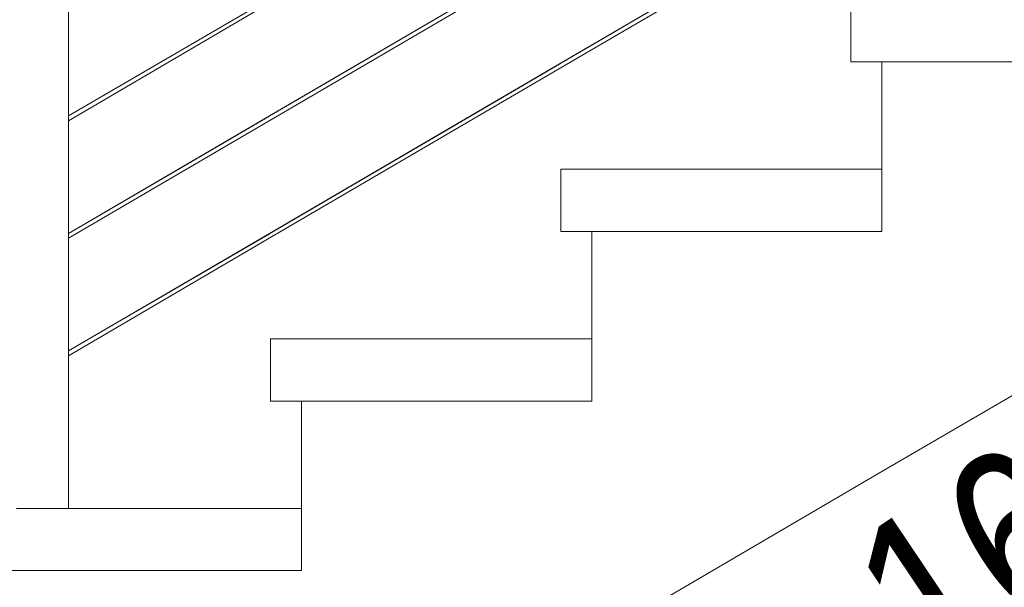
# Model space of a CAD drawing. Header units: millimetres. Extents: x -126680 to -83680, y 18016 to 39016.
# Tile 105 of 121: x -109391 to -108441, y 31691 to 32238. Entities that reach past the tile are written whole.
import ezdxf

# ---------------------------------------------------------------- set-up
doc = ezdxf.new("R2010")
doc.units = ezdxf.units.MM
doc.header["$MEASUREMENT"] = 0
doc.linetypes.add('Wipeout_Contour', pattern=[1000, 0, -1000])
doc.layers.add('Nowe_Konstrukcja - Schody', color=7, linetype='Continuous')
doc.layers.add('Nowe_Konstrukcja - Schody_Nr_pióra__101', color=250, linetype='Continuous', lineweight=13, true_color=0x333333)
doc.layers.add('Nowe_Konstrukcja - Schody_Nr_pióra__3', color=7, linetype='Continuous', lineweight=13)
doc.layers.add('Nowe_Tabelka_Nr_pióra__3', color=7, linetype='Continuous', lineweight=13)
doc.styles.add('STYL_AUTOMATYCZNY_2', font='arial.ttf', dxfattribs={"width": 0.8})

msp = doc.modelspace()

# ---------------------------------------------------------------- wipeouts: each hides what was drawn before it
at = {"color": 254, "linetype": 'Wipeout_Contour', "lineweight": 0, "ltscale": 456084.714836}
msp.add_wipeout([(-109393.98, 31766.83), (-109343.98, 31766.83), (-109343.98, 32701.89), (-109393.98, 32701.89)], dxfattribs=at).dxf.layer = 'Nowe_Konstrukcja - Schody'
at = {"color": 254, "linetype": 'Wipeout_Contour', "lineweight": 0, "ltscale": 682449.442034}
msp.add_wipeout([(-109398.98, 31706.83), (-109398.98, 31543.19), (-109398.98, 31532.8), (-109209.69, 31422.17), (-109118.98, 31475.18), (-109118.98, 31706.83)], dxfattribs=at).dxf.layer = 'Nowe_Konstrukcja - Schody'

# ---------------------------------------------------------------- next in the draw order: linework, layer by layer
at = {"layer": 'Nowe_Konstrukcja - Schody_Nr_pióra__101', "color": 250, "linetype": 'Continuous', "lineweight": 13, "true_color": 0x333333}
msp.add_line((-109393.98, 31766.83), (-109343.98, 31766.83), dxfattribs=at)

# ---------------------------------------------------------------- next in the draw order: wipeouts: each hides what was drawn before it
at = {"color": 254, "linetype": 'Wipeout_Contour', "lineweight": 0, "ltscale": 455318.586535}
msp.add_wipeout([(-109343.98, 31918.14), (-109343.98, 31916.5), (-109148.98, 32030.46), (-109149.69, 32031.69)], dxfattribs=at).dxf.layer = 'Nowe_Konstrukcja - Schody'

# ---------------------------------------------------------------- next in the draw order: wipeouts: each hides what was drawn before it
at = {"color": 254, "linetype": 'Wipeout_Contour', "lineweight": 0, "ltscale": 455315.611587}
msp.add_wipeout([(-109343.98, 31916.5), (-109343.98, 31914.87), (-109148.27, 32029.24), (-109148.98, 32030.46)], dxfattribs=at).dxf.layer = 'Nowe_Konstrukcja - Schody'

# ---------------------------------------------------------------- next in the draw order: wipeouts: each hides what was drawn before it
at = {"color": 254, "linetype": 'Wipeout_Contour', "lineweight": 0, "ltscale": 455313.509466}
msp.add_wipeout([(-109343.98, 31914.87), (-109343.98, 31914.19), (-109147.97, 32028.74), (-109148.27, 32029.24)], dxfattribs=at).dxf.layer = 'Nowe_Konstrukcja - Schody'

# ---------------------------------------------------------------- next in the draw order: wipeouts: each hides what was drawn before it
at = {"color": 254, "linetype": 'Wipeout_Contour', "lineweight": 0, "ltscale": 455320.691611}
msp.add_wipeout([(-109343.98, 31918.82), (-109343.98, 31918.14), (-109149.69, 32031.69), (-109149.99, 32032.19)], dxfattribs=at).dxf.layer = 'Nowe_Konstrukcja - Schody'

# ---------------------------------------------------------------- next in the draw order: wipeouts: each hides what was drawn before it
at = {"color": 254, "linetype": 'Wipeout_Contour', "lineweight": 0, "ltscale": 454564.186544}
msp.add_wipeout([(-109149.69, 32031.69), (-109148.98, 32030.46), (-108868.98, 32194.1), (-108869.69, 32195.32)], dxfattribs=at).dxf.layer = 'Nowe_Konstrukcja - Schody'
at = {"color": 254, "linetype": 'Wipeout_Contour', "lineweight": 0, "ltscale": 454265.650932}
msp.add_wipeout([(-109148.98, 31870.46), (-108838.98, 31870.46), (-108838.98, 31930.46), (-109148.98, 31930.46)], dxfattribs=at).dxf.layer = 'Nowe_Konstrukcja - Schody'

# ---------------------------------------------------------------- next in the draw order: linework, layer by layer
at = {"layer": 'Nowe_Konstrukcja - Schody_Nr_pióra__3', "color": 7, "linetype": 'Continuous', "lineweight": 13}
msp.add_line((-109148.98, 31870.46), (-109148.98, 31930.46), dxfattribs=at)

# ---------------------------------------------------------------- next in the draw order: wipeouts: each hides what was drawn before it
at = {"color": 254, "linetype": 'Wipeout_Contour', "lineweight": 0, "ltscale": 454560.068499}
msp.add_wipeout([(-109148.98, 32030.46), (-109148.27, 32029.24), (-108868.27, 32192.88), (-108868.98, 32194.1)], dxfattribs=at).dxf.layer = 'Nowe_Konstrukcja - Schody'
at = {"color": 254, "linetype": 'Wipeout_Contour', "lineweight": 0, "ltscale": 567631.135369}
msp.add_wipeout([(-109118.98, 31475.18), (-108838.98, 31638.81), (-108838.98, 31870.46), (-109118.98, 31870.46), (-109118.98, 31706.83)], dxfattribs=at).dxf.layer = 'Nowe_Konstrukcja - Schody'

# ---------------------------------------------------------------- next in the draw order: linework, layer by layer
at = {"layer": 'Nowe_Konstrukcja - Schody_Nr_pióra__3', "color": 7, "linetype": 'Continuous', "lineweight": 13}
for p, q in [((-109148.98, 31870.46), (-109118.98, 31870.46)), ((-109118.98, 31706.83), (-109118.98, 31870.46)), ((-109343.98, 31766.83), (-109118.98, 31766.83)), ((-109398.98, 31706.83), (-109118.98, 31706.83))]:
    msp.add_line(p, q, dxfattribs=at)

# ---------------------------------------------------------------- next in the draw order: wipeouts: each hides what was drawn before it
at = {"color": 254, "linetype": 'Wipeout_Contour', "lineweight": 0, "ltscale": 454557.156612}
msp.add_wipeout([(-109148.27, 32029.24), (-109147.97, 32028.74), (-108867.97, 32192.37), (-108868.27, 32192.88)], dxfattribs=at).dxf.layer = 'Nowe_Konstrukcja - Schody'

# ---------------------------------------------------------------- next in the draw order: wipeouts: each hides what was drawn before it
at = {"color": 254, "linetype": 'Wipeout_Contour', "lineweight": 0, "ltscale": 454567.098452}
msp.add_wipeout([(-109149.99, 32032.19), (-109149.69, 32031.69), (-108869.69, 32195.32), (-108869.99, 32195.83)], dxfattribs=at).dxf.layer = 'Nowe_Konstrukcja - Schody'

# ---------------------------------------------------------------- next in the draw order: wipeouts: each hides what was drawn before it
at = {"color": 254, "linetype": 'Wipeout_Contour', "lineweight": 0, "ltscale": 453675.781431}
msp.add_wipeout([(-108869.69, 32195.32), (-108868.98, 32194.1), (-108588.98, 32357.74), (-108589.69, 32358.96)], dxfattribs=at).dxf.layer = 'Nowe_Konstrukcja - Schody'
at = {"color": 254, "linetype": 'Wipeout_Contour', "lineweight": 0, "ltscale": 455446.133707}
msp.add_wipeout([(-109343.98, 32031.47), (-109343.98, 32029.84), (-109148.98, 32143.8), (-109149.69, 32145.02)], dxfattribs=at).dxf.layer = 'Nowe_Konstrukcja - Schody'
at = {"color": 254, "linetype": 'Wipeout_Contour', "lineweight": 0, "ltscale": 453375.58928}
msp.add_wipeout([(-108868.98, 32034.1), (-108558.98, 32034.1), (-108558.98, 32094.1), (-108868.98, 32094.1)], dxfattribs=at).dxf.layer = 'Nowe_Konstrukcja - Schody'

# ---------------------------------------------------------------- next in the draw order: linework, layer by layer
at = {"layer": 'Nowe_Konstrukcja - Schody_Nr_pióra__3', "color": 7, "linetype": 'Continuous', "lineweight": 13}
msp.add_line((-108868.98, 32034.1), (-108868.98, 32094.1), dxfattribs=at)

# ---------------------------------------------------------------- next in the draw order: wipeouts: each hides what was drawn before it
at = {"color": 254, "linetype": 'Wipeout_Contour', "lineweight": 0, "ltscale": 453671.655323}
msp.add_wipeout([(-108868.98, 32194.1), (-108868.27, 32192.88), (-108588.27, 32356.52), (-108588.98, 32357.74)], dxfattribs=at).dxf.layer = 'Nowe_Konstrukcja - Schody'
at = {"color": 254, "linetype": 'Wipeout_Contour', "lineweight": 0, "ltscale": 455443.153902}
msp.add_wipeout([(-109343.98, 32029.84), (-109343.98, 32028.2), (-109148.27, 32142.58), (-109148.98, 32143.8)], dxfattribs=at).dxf.layer = 'Nowe_Konstrukcja - Schody'
at = {"color": 254, "linetype": 'Wipeout_Contour', "lineweight": 0, "ltscale": 566516.64072}
msp.add_wipeout([(-108838.98, 31638.81), (-108558.98, 31802.45), (-108558.98, 32034.1), (-108838.98, 32034.1), (-108838.98, 31870.46)], dxfattribs=at).dxf.layer = 'Nowe_Konstrukcja - Schody'

# ---------------------------------------------------------------- next in the draw order: linework, layer by layer
at = {"layer": 'Nowe_Konstrukcja - Schody_Nr_pióra__3', "color": 7, "linetype": 'Continuous', "lineweight": 13}
for p, q in [((-108868.98, 32034.1), (-108838.98, 32034.1)), ((-108838.98, 31870.46), (-108838.98, 32034.1)), ((-109148.98, 31930.46), (-108838.98, 31930.46)), ((-109118.98, 31870.46), (-108838.98, 31870.46))]:
    msp.add_line(p, q, dxfattribs=at)

# ---------------------------------------------------------------- next in the draw order: wipeouts: each hides what was drawn before it
at = {"color": 254, "linetype": 'Wipeout_Contour', "lineweight": 0, "ltscale": 453668.737735}
msp.add_wipeout([(-108868.27, 32192.88), (-108867.97, 32192.37), (-108587.97, 32356.01), (-108588.27, 32356.52)], dxfattribs=at).dxf.layer = 'Nowe_Konstrukcja - Schody'
at = {"color": 254, "linetype": 'Wipeout_Contour', "lineweight": 0, "ltscale": 455441.048344}
msp.add_wipeout([(-109343.98, 32028.2), (-109343.98, 32027.52), (-109147.97, 32142.07), (-109148.27, 32142.58)], dxfattribs=at).dxf.layer = 'Nowe_Konstrukcja - Schody'

# ---------------------------------------------------------------- next in the draw order: wipeouts: each hides what was drawn before it
at = {"color": 254, "linetype": 'Wipeout_Contour', "lineweight": 0, "ltscale": 453678.69904}
msp.add_wipeout([(-108869.99, 32195.83), (-108869.69, 32195.32), (-108589.69, 32358.96), (-108589.99, 32359.46)], dxfattribs=at).dxf.layer = 'Nowe_Konstrukcja - Schody'
at = {"color": 254, "linetype": 'Wipeout_Contour', "lineweight": 0, "ltscale": 455448.242219}
msp.add_wipeout([(-109343.98, 32032.15), (-109343.98, 32031.47), (-109149.69, 32145.02), (-109149.99, 32145.52)], dxfattribs=at).dxf.layer = 'Nowe_Konstrukcja - Schody'

# ---------------------------------------------------------------- next in the draw order: linework, layer by layer
at = {"layer": 'Nowe_Konstrukcja - Schody_Nr_pióra__101', "color": 250, "linetype": 'Continuous', "lineweight": 13, "true_color": 0x333333}
for p, q in [((-109343.98, 31918.82), (-109149.99, 32032.19)), ((-109343.98, 31914.19), (-109147.97, 32028.74))]:
    msp.add_line(p, q, dxfattribs=at)

# ---------------------------------------------------------------- next in the draw order: wipeouts: each hides what was drawn before it
at = {"color": 254, "linetype": 'Wipeout_Contour', "lineweight": 0, "ltscale": 454692.498685}
msp.add_wipeout([(-109149.69, 32145.02), (-109148.98, 32143.8), (-108868.98, 32307.43), (-108869.69, 32308.65)], dxfattribs=at).dxf.layer = 'Nowe_Konstrukcja - Schody'
at = {"color": 254, "linetype": 'Wipeout_Contour', "lineweight": 0, "ltscale": 452487.484559}
msp.add_wipeout([(-108588.98, 32197.73), (-108278.98, 32197.73), (-108278.98, 32257.73), (-108588.98, 32257.73)], dxfattribs=at).dxf.layer = 'Nowe_Konstrukcja - Schody'

# ---------------------------------------------------------------- next in the draw order: linework, layer by layer
at = {"layer": 'Nowe_Konstrukcja - Schody_Nr_pióra__3', "color": 7, "linetype": 'Continuous', "lineweight": 13}
msp.add_line((-108588.98, 32197.73), (-108588.98, 32257.73), dxfattribs=at)

# ---------------------------------------------------------------- next in the draw order: wipeouts: each hides what was drawn before it
at = {"color": 254, "linetype": 'Wipeout_Contour', "lineweight": 0, "ltscale": 454688.376932}
msp.add_wipeout([(-109148.98, 32143.8), (-109148.27, 32142.58), (-108868.27, 32306.21), (-108868.98, 32307.43)], dxfattribs=at).dxf.layer = 'Nowe_Konstrukcja - Schody'
at = {"color": 254, "linetype": 'Wipeout_Contour', "lineweight": 0, "ltscale": 565404.596869}
msp.add_wipeout([(-108558.98, 31802.45), (-108278.98, 31966.08), (-108278.98, 32197.73), (-108558.98, 32197.73), (-108558.98, 32034.1)], dxfattribs=at).dxf.layer = 'Nowe_Konstrukcja - Schody'

# ---------------------------------------------------------------- next in the draw order: linework, layer by layer
at = {"layer": 'Nowe_Konstrukcja - Schody_Nr_pióra__3', "color": 7, "linetype": 'Continuous', "lineweight": 13}
for p, q in [((-108588.98, 32197.73), (-108558.98, 32197.73)), ((-108558.98, 32034.1), (-108558.98, 32197.73)), ((-108558.98, 32197.73), (-108278.98, 32197.73)), ((-108868.98, 32094.1), (-108558.98, 32094.1)), ((-108838.98, 32034.1), (-108558.98, 32034.1)), ((-108558.98, 31802.45), (-108278.98, 31966.08)), ((-108838.98, 31638.81), (-108558.98, 31802.45))]:
    msp.add_line(p, q, dxfattribs=at)

# ---------------------------------------------------------------- next in the draw order: texts
at = {"layer": 'Nowe_Tabelka_Nr_pióra__3', "color": 7, "linetype": 'Continuous', "lineweight": 13, "insert": (-108335.92, 31382.14), "char_height": 167.1876, "attachment_point": 8, "rotation": 33.89523, "line_spacing_factor": 0.938208, "style": 'STYL_AUTOMATYCZNY_2'}
msp.add_mtext('\\A1;{\\pqc;\\fArial|b0|i0|c238|p0;\\W0.800000;11 x 16,36\\P\\pqc;\\fArial|b0|i0|c238|p0;\\W0.800000;28}', dxfattribs=at)

# ---------------------------------------------------------------- next in the draw order: wipeouts: each hides what was drawn before it
at = {"color": 254, "linetype": 'Wipeout_Contour', "lineweight": 0, "ltscale": 454685.462424}
msp.add_wipeout([(-109148.27, 32142.58), (-109147.97, 32142.07), (-108867.97, 32305.71), (-108868.27, 32306.21)], dxfattribs=at).dxf.layer = 'Nowe_Konstrukcja - Schody'

# ---------------------------------------------------------------- next in the draw order: wipeouts: each hides what was drawn before it
at = {"color": 254, "linetype": 'Wipeout_Contour', "lineweight": 0, "ltscale": 454695.413215}
msp.add_wipeout([(-109149.99, 32145.52), (-109149.69, 32145.02), (-108869.69, 32308.65), (-108869.99, 32309.16)], dxfattribs=at).dxf.layer = 'Nowe_Konstrukcja - Schody'

# ---------------------------------------------------------------- next in the draw order: linework, layer by layer
at = {"layer": 'Nowe_Konstrukcja - Schody_Nr_pióra__101', "color": 250, "linetype": 'Continuous', "lineweight": 13, "true_color": 0x333333}
for p, q in [((-108869.99, 32195.83), (-108589.99, 32359.46)), ((-108867.97, 32192.37), (-108587.97, 32356.01))]:
    msp.add_line(p, q, dxfattribs=at)

# ---------------------------------------------------------------- next in the draw order: wipeouts: each hides what was drawn before it
at = {"color": 254, "linetype": 'Wipeout_Contour', "lineweight": 0, "ltscale": 455574.096281}
msp.add_wipeout([(-109343.98, 32144.81), (-109343.98, 32143.17), (-109148.98, 32257.13), (-109149.69, 32258.35)], dxfattribs=at).dxf.layer = 'Nowe_Konstrukcja - Schody'

# ---------------------------------------------------------------- next in the draw order: wipeouts: each hides what was drawn before it
at = {"color": 254, "linetype": 'Wipeout_Contour', "lineweight": 0, "ltscale": 455571.111625}
msp.add_wipeout([(-109343.98, 32143.17), (-109343.98, 32141.53), (-109148.27, 32255.91), (-109148.98, 32257.13)], dxfattribs=at).dxf.layer = 'Nowe_Konstrukcja - Schody'

# ---------------------------------------------------------------- next in the draw order: wipeouts: each hides what was drawn before it
at = {"color": 254, "linetype": 'Wipeout_Contour', "lineweight": 0, "ltscale": 455569.002634}
msp.add_wipeout([(-109343.98, 32141.53), (-109343.98, 32140.85), (-109147.97, 32255.4), (-109148.27, 32255.91)], dxfattribs=at).dxf.layer = 'Nowe_Konstrukcja - Schody'

# ---------------------------------------------------------------- next in the draw order: wipeouts: each hides what was drawn before it
at = {"color": 254, "linetype": 'Wipeout_Contour', "lineweight": 0, "ltscale": 455576.208217}
msp.add_wipeout([(-109343.98, 32145.49), (-109343.98, 32144.81), (-109149.69, 32258.35), (-109149.99, 32258.86)], dxfattribs=at).dxf.layer = 'Nowe_Konstrukcja - Schody'

# ---------------------------------------------------------------- next in the draw order: linework, layer by layer
at = {"layer": 'Nowe_Konstrukcja - Schody_Nr_pióra__101', "color": 250, "linetype": 'Continuous', "lineweight": 13, "true_color": 0x333333}
for p, q in [((-109343.98, 31766.83), (-109343.98, 32701.89)), ((-109149.99, 32145.52), (-108869.99, 32309.16)), ((-109147.97, 32142.07), (-108867.97, 32305.71)), ((-109343.98, 32145.49), (-109149.99, 32258.86)), ((-109343.98, 32140.85), (-109147.97, 32255.4)), ((-109149.99, 32032.19), (-108869.99, 32195.83)), ((-109147.97, 32028.74), (-108867.97, 32192.37)), ((-109343.98, 32032.15), (-109149.99, 32145.52)), ((-109343.98, 32027.52), (-109147.97, 32142.07))]:
    msp.add_line(p, q, dxfattribs=at)

doc.saveas('drawing.dxf')
